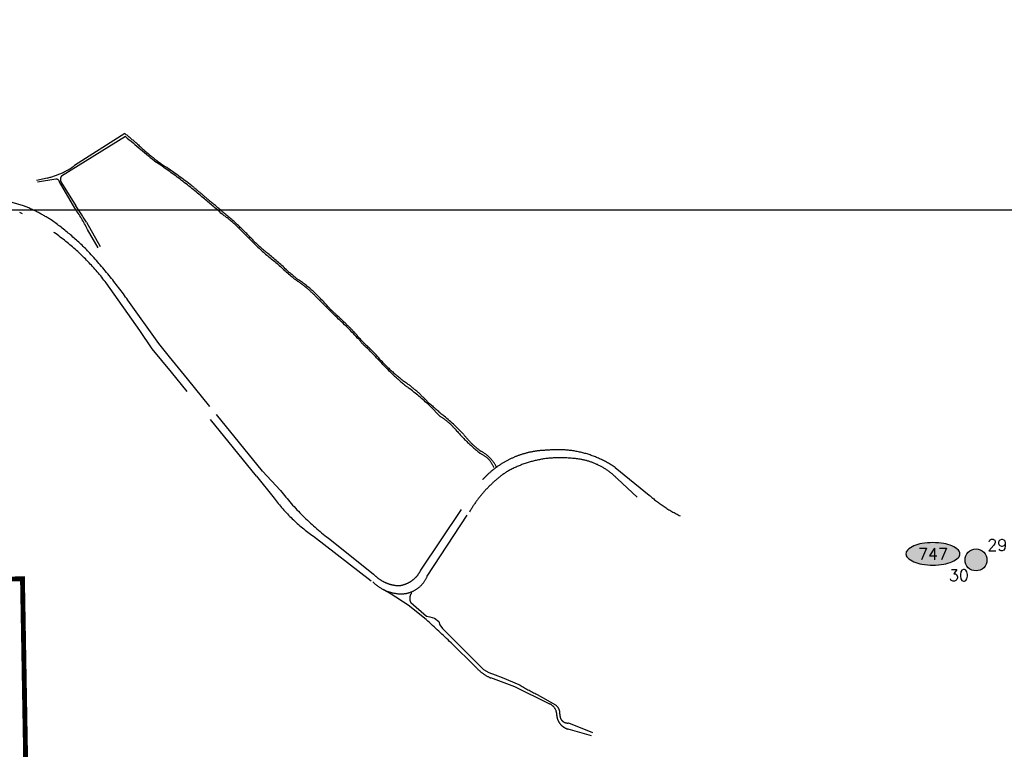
# Model space of a CAD drawing. Header units: feet. Extents: x 30669 to 99318, y 4696 to 26220.
# Tile 127 of 128: x 91786 to 95832, y 11608 to 14609. Entities that reach past the tile are written whole.
import ezdxf
from ezdxf.enums import TextEntityAlignment as Align

# ---------------------------------------------------------------- set-up
doc = ezdxf.new("R2010")
doc.units = ezdxf.units.FT
doc.header["$LTSCALE"] = 600
doc.header["$MEASUREMENT"] = 0
for name, pattern in [('2_DASH2', [1.2500000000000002, 1, -0.05, 0.05, -0.05, 0.05, -0.05]), ('DASHED', [0.75, 0.5, -0.25]), ('USTATION2', [1, 0.75, -0.25])]:
    doc.linetypes.add(name, pattern=pattern)
doc.layers.get('0').update_dxf_attribs({"linetype": 'CONTINUOUS'})
for name, color, linetype in [('ELRP-AirportBoundary', 4, '2_DASH2'), ('ELYSU', 251, 'CONTINUOUS'), ('EMASK', 155, 'CONTINUOUS'), ('ESRGOV', 2, 'CONTINUOUS'), ('ETRGOV', 2, 'CONTINUOUS'), ('SSV', 4, 'CONTINUOUS')]:
    doc.layers.add(name, color=color, linetype=linetype)
doc.styles.add('L80', font='simplex', dxfattribs={"height": 48})

# ---------------------------------------------------------------- blocks, each defined once
blk = doc.blocks.new('Ovalid')
at = {"layer": 'EMASK'}
h = blk.add_hatch(color=256, dxfattribs=at)
edge = h.paths.add_edge_path()
edge.add_arc((0.1493179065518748, 0), 0.0354820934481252, 0, 44.83083950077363)
edge.add_arc((0.0787616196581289, -0.0701408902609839), 0.1349704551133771, 44.83083950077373, 67.38013505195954)
edge.add_arc((0.0313269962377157, -0.1839839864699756), 0.2583004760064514, 67.38013505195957, 80.20784530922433)
edge.add_arc((-1e-16, -0.3654961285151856), 0.4424961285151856, 80.2078453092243, 89.99999999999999)
edge.add_arc((-1e-16, -0.365496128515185), 0.4424961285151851, 89.99999999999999, 99.79215469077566)
edge.add_arc((-0.0313269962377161, -0.1839839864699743), 0.25830047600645, 99.79215469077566, 112.6198649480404)
edge.add_arc((-0.0787616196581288, -0.0701408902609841), 0.1349704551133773, 112.6198649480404, 135.1691604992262)
edge.add_arc((-0.1493179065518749, 0), 0.0354820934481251, 135.1691604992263, 180.0000000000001)
edge.add_arc((-0.1493179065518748, 0), 0.0354820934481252, 180, 224.8308395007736)
edge.add_arc((-0.0787616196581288, 0.0701408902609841), 0.1349704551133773, 224.8308395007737, 247.3801350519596)
edge.add_arc((-0.0313269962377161, 0.1839839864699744), 0.2583004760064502, 247.3801350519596, 260.2078453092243)
edge.add_arc((1e-16, 0.3654961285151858), 0.4424961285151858, 260.2078453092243, 270)
edge.add_arc((1e-16, 0.3654961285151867), 0.4424961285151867, 270, 279.7921546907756)
edge.add_arc((0.0313269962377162, 0.1839839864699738), 0.2583004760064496, 279.7921546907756, 292.6198649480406)
edge.add_arc((0.0787616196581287, 0.0701408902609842), 0.1349704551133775, 292.6198649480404, 315.1691604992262)
edge.add_arc((0.1493179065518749, -1e-16), 0.0354820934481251, 315.1691604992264, 360.0000000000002)
blk.add_lwpolyline([(0.1848, 0, 0.1981451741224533), (0.1744815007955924, 0.0250154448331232, 0.0987085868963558), (0.130673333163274, 0.0544472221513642, 0.0560299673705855), (0.0752573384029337, 0.070553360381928, 0.0427523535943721), (0, 0.077, 0.0427523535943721), (-0.0752573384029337, 0.070553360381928, 0.0560299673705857), (-0.1306733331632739, 0.0544472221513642, 0.0987085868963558), (-0.1744815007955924, 0.0250154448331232, 0.1981451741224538), (-0.1848, 0, 0.1981451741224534), (-0.1744815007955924, -0.0250154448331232, 0.0987085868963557), (-0.130673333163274, -0.0544472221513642, 0.0560299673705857), (-0.0752573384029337, -0.070553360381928, 0.0427523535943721), (0, -0.077, 0.042752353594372), (0.0752573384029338, -0.070553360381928, 0.0560299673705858), (0.1306733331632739, -0.0544472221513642, 0.0987085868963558), (0.1744815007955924, -0.0250154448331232, 0.1981451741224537)], format="xyb", close=True)
at = {"style": 'L80'}
blk.add_attdef('ID', text='', height=0.08, dxfattribs=at).set_placement((0, 0), align=Align.MIDDLE)
blk = doc.blocks.new('FND-GOVT PRI MON')
at = {"layer": 'EMASK', "linetype": 'ByBlock'}
h = blk.add_hatch(color=256, dxfattribs=at)
edge = h.paths.add_edge_path()
edge.add_ellipse((0, 0), major_axis=(0.0530330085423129, 0.0530330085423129), ratio=0.9999999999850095, start_angle=314.9999999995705, end_angle=674.9999999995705)
at = {"layer": 'ESRGOV', "linetype": 'ByBlock'}
h = blk.add_hatch(color=256, dxfattribs=at)
edge = h.paths.add_edge_path()
edge.add_ellipse((0, 0), major_axis=(0.05303300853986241, 0.05303300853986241), ratio=0.9999999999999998, start_angle=380.02503467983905, end_angle=429.974965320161, ccw=False)
edge.add_ellipse((0.1049999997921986, 0), major_axis=(-0.07071067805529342, 0.07071067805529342), ratio=0.9999999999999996, start_angle=2.166571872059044, end_angle=87.83342812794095)
edge.add_ellipse((0, 0), major_axis=(0.05303300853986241, 0.05303300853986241), ratio=0.9999999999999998, start_angle=200.025034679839, end_angle=249.974965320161, ccw=False)
edge.add_ellipse((-0.1049999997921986, 0), major_axis=(-0.07071067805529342, 0.07071067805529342), ratio=0.9999999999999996, start_angle=182.166571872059, end_angle=267.8334281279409)
h = blk.add_hatch(color=256, dxfattribs=at)
edge = h.paths.add_edge_path()
edge.add_ellipse((0, 0), major_axis=(-0.0530330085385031, 0.0530330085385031), ratio=1, start_angle=20.025034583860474, end_angle=69.97496541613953, ccw=False)
edge.add_ellipse((0, 0.1050000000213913), major_axis=(0.0707106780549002, 0.0707106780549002), ratio=1, start_angle=182.1665719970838, end_angle=267.8334280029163)
edge.add_ellipse((0, 0), major_axis=(-0.0530330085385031, 0.0530330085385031), ratio=1, start_angle=200.0250345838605, end_angle=249.97496541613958, ccw=False)
edge.add_ellipse((0, -0.1050000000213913), major_axis=(0.0707106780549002, 0.0707106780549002), ratio=1, start_angle=2.166571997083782, end_angle=87.83342800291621)
blk.add_circle((0, 0), 0.0749999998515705, dxfattribs=at)

msp = doc.modelspace()

# ---------------------------------------------------------------- linework, layer by layer
at = {"layer": 'ELRP-AirportBoundary', "flags": 128}
msp.add_lwpolyline([(91849.47364807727, 9324.515273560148, 20, 20, 0), (91797.37471854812, 12309.26791453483, 20, 20, 0), (89408.5914, 12257.41713, 20, 20, 0), (88412.24095412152, 12245.80548678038, 20, 20, 0), (88090.62590999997, 12231.58462, 20, 20, 0), (88083.39044, 12561.41736, 20, 20, 0), (88076.15624, 12891.34578, 20, 20, 0), (86754.41553, 12865.12224, 20, 20, 0), (86735.22201884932, 13533.92437262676, 20, 20, 0), (86711.89149, 14843.96522, 20, 20, 0), (86691.50703, 15834.82791, 20, 20, 0), (86684.48015, 16165.10958, 20, 20, 0), (88004.74633, 16190.46948, 20, 20, 0), (87977.22387, 17511.61899, 20, 20, 0), (87957.03438, 18500.62907, 20, 20, 0), (87922.59537, 20143.3893, 20, 20, 0), (85282.77690959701, 20100.80940077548, 20, 20, 0), (85336.80372, 17460.56786, 20, 20, 0), (85362.42431382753, 16139.30002532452, 20, 20, 0), (82722.73868, 16087.20805, 20, 20, 0), (82696.37231352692, 17410.4854671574, 20, 20, 0), (81374.72326000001, 17386.09658, 20, 20, 0), (81348.46332000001, 18703.25113, 20, 20, 0), (80026.37145, 18680.71674, 20, 20, 0), (80000, 20000, 20, 20, 0), (78680.20736, 19973.56384, 20, 20, 0), (78706.74188767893, 18654.1947907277, 20, 20, 0), (78720.26853, 17994.40899, 20, 20, 0), (78733.39912999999, 17334.73914, 20, 20, 0), (78753.09862285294, 16345.32013449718, 20, 20, 0), (78760.12257, 16015.06566, 20, 20, 0), (78764.34413, 15807.06131, 20, 20, 0), (80083.60183, 15833.16918, 20, 20, 0), (80589.9038, 15843.039, 20, 20, 0), (81458.272, 15859.7245, 20, 20, 0), (81623.87609, 15863.67863, 20, 20, 0), (81568.3132, 15618.03477, 20, 20, 0), (81557.77024441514, 15538.70351779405, 20, 20, 0), (81568.1958061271, 15458.32885781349, 20, 20, 0), (81597.09640048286, 15382.60875513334, 20, 20, 0), (81662.38422223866, 15310.6669534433, 20, 20, 0), (81737.87556815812, 15249.51494779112, 20, 20, 0), (81822.93173999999, 15198.64022, 20, 20, 0), (81822.93173999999, 15198.64022, 20, 20, 0), (82247.09524999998, 14992.92879, 20, 20, 0), (82473.10533021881, 14885.53999908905, 20, 20, 0), (82297.13442225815, 14523.69304687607, 20, 20, 0), (82701.93206, 14327.16921, 20, 20, 0), (82505.74318, 13921.84314, 20, 20, 0), (82099.68136, 14118.85568, 20, 20, 0), (81949.26001, 13810.59084, 0, 0, 0)], format="xyseb", dxfattribs=at)
at = {"layer": 'ELYSU', "linetype": 'USTATION2'}
for p, q in [((92220.32266229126, 14128.08640019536, -54.68164916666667), (91957.00941469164, 13964.65579527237, -54.68164916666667)), ((92217.90701885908, 14140.66952664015, -54.68164916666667), (92011.69748524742, 14008.7876496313, -54.68164916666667)), ((91899.18006378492, 13957.41646953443, -54.68164916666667), (91854.94396417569, 13947.21057087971, -54.68164916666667)), ((91934.63086352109, 13952.38165845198, -54.68164916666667), (91859.10236143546, 13940.16177117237, -54.68164916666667)), ((92012.5997108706, 13833.71764005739, -54.68164916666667), (91949.83951616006, 13941.06233832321, -54.68164916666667)), ((91957.56491279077, 13937.9192667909, -54.68164916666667), (92017.00922308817, 13843.47400421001, -54.68164916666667)), ((92059.71798269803, 13775.86986459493, -54.68164916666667), (92116.207761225, 13675.60334668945, -54.68164916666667)), ((92108.94939595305, 13670.87878972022, -54.68164916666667), (92064.92581547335, 13746.07790829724, -54.68164916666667)), ((92709.42594812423, 13727.51508184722, -54.68164916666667), (92764.96445046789, 13673.26075609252, -54.68164916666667)), ((93001.76961438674, 13471.66065989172, -54.68164916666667), (93083.62690129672, 13388.93456147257, -54.68164916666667)), ((93472.88069511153, 13019.22563530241, -54.68164916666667), (93513.52911703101, 12976.84787297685, -54.68164916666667)), ((93396.31611915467, 12255.83823521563, -54.68164916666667), (93394.11120801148, 12247.90155823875, -54.68164916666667)), ((93456.42986857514, 12141.25452025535, -54.68164916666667), (93381.82559331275, 12200.47221970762, -54.68164916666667)), ((93392.49064977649, 12212.11337680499, -54.68164916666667), (93457.23783384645, 12155.64511517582, -54.68164916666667)), ((93457.23783384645, 12155.64511517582, -54.68164916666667), (93471.3391752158, 12152.55993201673, -54.68164916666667)), ((93471.3391752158, 12152.55993201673, -54.68164916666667), (93490.43498486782, 12147.54858143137, -54.68164916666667)), ((93490.43498486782, 12147.54858143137, -54.68164916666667), (93507.51164428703, 12133.6076979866, -54.68164916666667)), ((93507.51164428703, 12133.6076979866, -54.68164916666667), (93512.7841130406, 12119.94176373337, -54.68164916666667)), ((93512.7841130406, 12119.94176373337, -54.68164916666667), (93522.67544140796, 12105.14437271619, -54.68164916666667)), ((93522.67544140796, 12105.14437271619, -54.68164916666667), (93691.58434329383, 11936.64416359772, -54.68164916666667)), ((93658.92020835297, 11947.3271015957, -54.68164916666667), (93558.615876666, 12045.80402969, -54.68164916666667)), ((93691.58434329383, 11936.64416359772, -54.68164916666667), (93713.32635334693, 11923.53985567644, -54.68164916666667)), ((93713.32635334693, 11923.53985567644, -54.68164916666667), (93739.09441001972, 11914.27862799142, -54.68164916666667)), ((93820.9361350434, 11864.89246075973, -54.68164916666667), (93721.31044633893, 11901.22801519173, -54.68164916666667)), ((93739.09441001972, 11914.27862799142, -54.68164916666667), (93768.75203948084, 11902.95738597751, -54.68164916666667)), ((93768.75203948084, 11902.95738597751, -54.68164916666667), (93837.21403328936, 11874.11892537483, -54.68164916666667)), ((93962.13761001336, 11794.8318402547, -54.68164916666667), (93820.9361350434, 11864.89246075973, -54.68164916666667)), ((93911.85512213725, 11833.4042225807, -54.68164916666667), (93987.00366809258, 11790.78791210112, -54.68164916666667)), ((94041.56769383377, 11716.2888737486, -54.68164916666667), (94139.31170613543, 11676.92688178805, -54.68164916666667)), ((94135.60915100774, 11663.31206624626, -54.68164916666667), (94039.00427214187, 11690.75895191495, -54.68164916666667))]:
    msp.add_line(p, q, dxfattribs=at)
at = {"layer": 'ELYSU', "linetype": 'DASHED'}
for p, q in [((91801.43544311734, 13843.6667222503, -54.68164916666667), (91437.37158492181, 13948.63441335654, -54.68164916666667)), ((92279.69920739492, 13330.32728557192, -54.68164916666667), (92141.14036236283, 13526.07571776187, -54.68164916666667)), ((92357.75480551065, 13277.20222187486, -54.68164916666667), (92230.63671804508, 13454.9814564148, -54.68164916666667)), ((92330.67154345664, 13255.43149412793, -54.68164916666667), (92279.69920739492, 13330.32728557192, -54.68164916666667)), ((92401.36611341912, 13221.92375321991, -54.68164916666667), (92357.75480551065, 13277.20222187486, -54.68164916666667)), ((92410.35884291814, 13158.34675646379, -54.68164916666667), (92330.67154345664, 13255.43149412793, -54.68164916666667)), ((92475.04615173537, 13131.71439802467, -54.68164916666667), (92401.36611341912, 13221.92375321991, -54.68164916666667)), ((92759.38532535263, 12731.74508485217, -54.68164916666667), (92410.35884291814, 13158.34675646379, -54.68164916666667)), ((92567.77127355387, 13017.87668511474, -54.68164916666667), (92475.04615173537, 13131.71439802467, -54.68164916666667)), ((92783.5008033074, 12751.93653987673, -54.68164916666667), (92567.77127355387, 13017.87668511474, -54.68164916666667)), ((92783.5008033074, 12751.93653987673, -54.68164916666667), (92857.47438190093, 12672.76039091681, -54.68164916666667)), ((94232.80788208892, 12766.86870629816, -54.68164916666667), (94373.06796770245, 12652.97243881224, -54.68164916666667)), ((92759.38532535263, 12731.74508485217, -54.68164916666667), (92831.05319019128, 12640.46218874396, -54.68164916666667)), ((94242.03177029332, 12720.03985819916, -54.68164916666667), (94323.58729227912, 12644.83351558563, -54.68164916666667)), ((93434.15899577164, 12344.60609811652, -54.68164916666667), (93646.72693747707, 12661.14953510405, -54.68164916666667)), ((93460.35683187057, 12319.98022615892, -54.68164916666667), (93633.57661263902, 12583.34558541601, -54.68164916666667)), ((92992.61067617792, 12484.25932227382, -54.68164916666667), (93237.28444470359, 12296.20023587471, -54.68164916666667)), ((93054.0161353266, 12477.00241456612, -54.68164916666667), (93240.1626789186, 12328.49538753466, -54.68164916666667))]:
    msp.add_line(p, q, dxfattribs=at)
at = {"layer": 'ELYSU', "linetype": 'USTATION2'}
for centre, radius, start, end in [((39750.53781975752, -48527.35742573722, -54.68164916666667), 81731.91771389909, 50.01834557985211, 50.06301780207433), ((119929.293453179, 47131.63530836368, -54.68164916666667), 43093.17015017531, 229.9840039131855, 230.2023566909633), ((92998.83743854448, 14875.12923307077, -54.68164916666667), 1066.383569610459, 226.6453650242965, 234.7149066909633), ((91831.42750979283, 14254.72182219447, -54.68164916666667), 304.9276656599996, 282.8378261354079, 306.2414511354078), ((91201.30840349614, 12315.92413555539, -54.68164916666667), 2055.28169991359, 49.36357057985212, 56.14470946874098), ((91417.9759561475, 12539.69495565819, -54.68164916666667), 1754.159900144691, 52.20887613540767, 56.62977613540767), ((91977.5773878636, 13951.70909596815, -54.68164916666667), 24.30346772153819, 147.811259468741, 214.569234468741), ((91935.867647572, 13938.16656034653, -54.68164916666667), 14.26879959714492, 11.70921224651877, 94.97249280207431), ((91233.0009845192, 12410.08707710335, -54.68164916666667), 1971.06306977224, 49.06644835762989, 50.26804835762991), ((91931.04112774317, 13166.58699036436, -54.68164916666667), 942.7390606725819, 47.97868169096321, 50.99353724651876), ((88558.06024583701, 11610.99829863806, -54.68164916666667), 4116.828366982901, 31.7260955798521, 32.83901780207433), ((89520.85680899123, 10267.30952939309, -54.68164916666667), 4704.662968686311, 48.83982891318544, 50.08152613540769), ((90828.56691969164, 11757.71561305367, -54.68164916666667), 2730.20894609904, 49.07159835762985, 50.58360946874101), ((91033.5529887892, 13189.72807092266, -54.68164916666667), 1171.859654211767, 28.34359835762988, 33.33580113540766), ((91869.65144566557, 12892.14863454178, -54.68164916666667), 1191.871466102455, 43.04984557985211, 51.15766224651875), ((92288.03658333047, 13345.77474915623, -54.68164916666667), 568.5900793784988, 42.17370669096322, 54.61269835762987), ((93251.67563560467, 14204.3632887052, -54.68164916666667), 713.9876846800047, 224.293534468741, 231.3106289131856), ((93319.44383318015, 14248.07606914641, -54.68164916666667), 798.6613988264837, 226.0316511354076, 232.9831233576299), ((92226.71133909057, 12909.03834762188, -54.68164916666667), 937.826391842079, 45.69436502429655, 51.90158169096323), ((95506.19218207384, 16510.45518901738, -54.68164916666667), 3940.360766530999, 227.3911678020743, 228.8793150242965), ((94108.84867002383, 14989.48836679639, -54.68164916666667), 1868.66335539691, 228.9542539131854, 230.9583261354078), ((92630.69368644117, 13102.38019876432, -54.68164916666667), 523.5125626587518, 44.8610483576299, 57.12965669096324), ((92638.85281533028, 13094.89182165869, -54.68164916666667), 531.2927499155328, 48.36176224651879, 56.53725669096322), ((92143.26155190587, 12617.20974544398, -54.68164916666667), 1218.726962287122, 41.22412057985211, 45.86936502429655), ((93463.80589869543, 13821.57471759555, -54.68164916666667), 569.3022015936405, 224.8094455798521, 229.3281900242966), ((92243.54399335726, 12449.17490226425, -54.68164916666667), 1260.510812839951, 42.0006455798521, 48.20539557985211), ((92513.4565058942, 12743.63421843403, -54.68164916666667), 867.8264746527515, 44.32352613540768, 48.12146502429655), ((92855.74452801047, 13045.99288908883, -54.68164916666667), 412.3245163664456, 40.19627613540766, 47.50042613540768), ((93480.0404448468, 13559.49150542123, -54.68164916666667), 396.0969892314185, 218.6489233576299, 227.9219955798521), ((93360.82678722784, 13431.91557583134, -54.68164916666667), 228.0314509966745, 217.6480483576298, 230.9675261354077), ((92878.90171064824, 12889.74816136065, -54.68164916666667), 503.8637848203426, 39.50103724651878, 48.22195391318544), ((88806.13137534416, 8977.927171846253, -54.68164916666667), 6144.038897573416, 43.17534557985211, 44.11481502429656), ((93780.23481673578, 13676.85030459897, -54.68164916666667), 693.1209160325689, 222.3133316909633, 234.2108344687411), ((93893.04350715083, 13757.70313804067, -54.68164916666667), 836.1561492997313, 223.5233928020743, 232.9741094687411), ((93034.08176389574, 12644.56350770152, -54.68164916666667), 580.598401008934, 42.50739280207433, 54.19807335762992), ((92515.98811168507, 11979.07216521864, -54.68164916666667), 1413.351568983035, 47.38739557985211, 51.8250733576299), ((101940.6953775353, 22746.83651327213, -54.68164916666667), 12890.70344727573, 228.8730233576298, 229.2390705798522), ((93378.46481264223, 12753.44078162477, -54.68164916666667), 261.0614770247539, 39.9982455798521, 58.84427335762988), ((92921.72516158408, 12247.79590747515, -54.68164916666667), 950.510029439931, 43.63143446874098, 50.65789002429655), ((94170.25410733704, 13433.0546006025, -54.68164916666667), 782.418690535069, 220.8546178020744, 231.1240844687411), ((93859.7275686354, 13088.41073848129, -54.68164916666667), 310.8797357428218, 216.4607261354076, 234.8520289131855), ((93609.98174431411, 12700.13157235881, -54.68164916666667), 151.6157967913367, 26.70194280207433, 62.17271224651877), ((93638.2609994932, 12729.2123159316, -54.68164916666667), 103.1841716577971, 21.093684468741, 66.63648169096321), ((92476.91043942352, 10885.84845817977, -54.68164916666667), 1595.96587373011, 55.45860113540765, 59.80515113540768), ((93424.70422743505, 12228.58546552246, -54.68164916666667), 36.18071689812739, 147.7321400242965, 207.08247335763), ((88375.80662135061, 6599.690581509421, -54.68164916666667), 7518.089083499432, 46.41906502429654, 47.48474280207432), ((93800.32817996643, 12073.43899833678, -54.68164916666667), 189.4740745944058, 221.7275428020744, 245.3523261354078), ((94514.52819500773, 13027.04339022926, -54.68164916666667), 1337.1571692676, 239.566834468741, 243.2106122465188), ((93946.03123415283, 11751.02929458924, -54.68164916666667), 46.66988702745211, 354.8995150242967, 69.81131780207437), ((93960.40739126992, 11753.78032111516, -54.68164916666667), 45.57327869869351, 357.5642455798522, 54.29629835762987), ((94057.49559516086, 11753.39094365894, -54.68164916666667), 65.3046354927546, 185.7217705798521, 253.5514150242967), ((94037.58105241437, 11747.92225781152, -54.68164916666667), 31.88360535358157, 172.9355316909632, 277.1829122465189)]:
    msp.add_arc(centre, radius, start, end, dxfattribs=at)
at = {"layer": 'ELYSU', "linetype": 'DASHED'}
for centre, radius, start, end in [((91514.97929267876, 13145.61187128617, -54.68164916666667), 754.5446978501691, 57.96319280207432, 67.68854835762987), ((91371.20596589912, 12945.02538348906, -54.68164916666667), 964.5820161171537, 37.04094557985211, 64.53878724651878), ((91288.62639124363, 12896.73705172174, -54.68164916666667), 1087.239011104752, 44.12867057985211, 54.80696502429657), ((90527.62449634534, 12235.39670755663, -54.68164916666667), 2094.668848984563, 35.60773446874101, 42.61945669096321), ((93960.52885964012, 12471.01545343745, -54.68164916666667), 366.9095465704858, 91.08254002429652, 148.7881289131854), ((93997.43879251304, 12425.72027226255, -54.68164916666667), 414.4645489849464, 55.39697613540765, 96.07207891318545), ((94005.92696757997, 12365.0776396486, -54.68164916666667), 442.0583184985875, 83.38804002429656, 119.7984928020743), ((94043.9107012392, 12529.8991819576, -54.68164916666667), 274.6005002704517, 43.82250113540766, 87.30388446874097), ((94071.19941810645, 12332.41696609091, -54.68164916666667), 504.4590090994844, 124.3932761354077, 150.1704650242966), ((93693.78499442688, 13315.87610688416, -54.68164916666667), 1054.994438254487, 217.5599761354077, 232.6689650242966), ((93412.2775107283, 13079.9615602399, -54.68164916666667), 728.6847111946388, 217.0951622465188, 234.8356511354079), ((94743.32372064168, 13069.2321299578, -54.68164916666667), 557.1009361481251, 228.3474622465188, 244.1095816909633), ((93330.46599933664, 12395.68478258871, -54.68164916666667), 115.590957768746, 276.9675205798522, 333.7753566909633), ((93349.48634227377, 12430.1388578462, -54.68164916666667), 149.2751098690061, 222.9150844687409, 268.0811261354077), ((93352.08848226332, 12364.0372498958, -54.68164916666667), 116.8890793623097, 258.7008205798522, 337.8573983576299), ((93353.41586324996, 12410.6612941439, -54.68164916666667), 163.057781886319, 224.5849705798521, 261.4544400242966)]:
    msp.add_arc(centre, radius, start, end, dxfattribs=at)
at = {"layer": 'SSV'}
msp.add_line((76292.75235072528, 13826.360444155), (99318.01691722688, 13826.360444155), dxfattribs=at)

# ---------------------------------------------------------------- block references
at = {"layer": 'ESRGOV', "xscale": 600, "yscale": 600, "zscale": 600, "rotation": 2.3082248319e-05}
msp.add_blockref('Ovalid', (95538.32428999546, 12411.70167689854), dxfattribs=at).add_auto_attribs({'ID': '747'})
at = {"layer": 'ESRGOV', "xscale": 600, "yscale": 600, "zscale": 600}
msp.add_blockref('FND-GOVT PRI MON', (95715.50644, 12386.73649), dxfattribs=at)

# ---------------------------------------------------------------- texts
at = {"layer": 'ETRGOV', "style": 'L80'}
for s, p in [('29', (95761.83076622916, 12424.19103446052)), ('30', (95604.24496466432, 12299.3967379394))]:
    msp.add_text(s, height=48, dxfattribs=at).set_placement(p)

doc.saveas('drawing.dxf')
